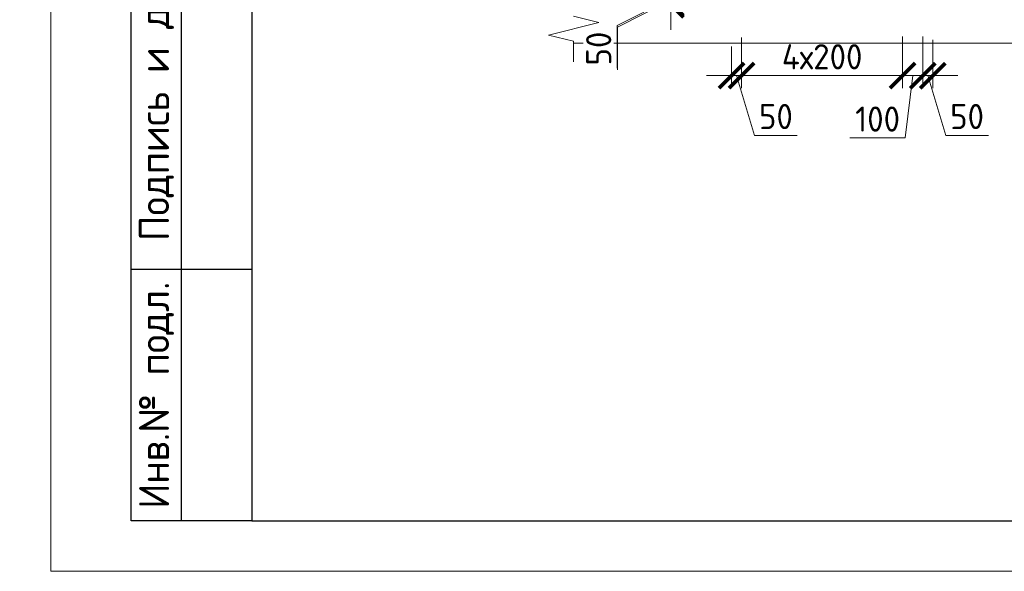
# Model space of a CAD drawing. Header units: millimetres. Extents: x 369815 to 1481759, y -423071 to -27917.
# Tile 182 of 256: x 632550 to 642338, y -397167 to -391687. Entities that reach past the tile are written whole.
import ezdxf
from ezdxf.enums import TextEntityAlignment as Align

# ---------------------------------------------------------------- set-up
doc = ezdxf.new("R2010")
doc.units = ezdxf.units.MM
for name, color, linetype, lineweight in [('AF_Stena', 90, 'Continuous', 18), ('KR_Fundament', 253, 'Continuous', 18), ('размер', 1, 'Continuous', 25), ('РАЗМЕРЫ', 1, 'Continuous', 9), ('Текст', 7, 'Continuous', 25), ('ТОНКИЕ', 7, 'Continuous', 9)]:
    doc.layers.add(name, color=color, linetype=linetype, lineweight=lineweight)
doc.layers.add('ТОЛСТЫЕ_ОСНОВНЫЕ', color=6, linetype='Continuous')
doc.styles.add('GOST-2.304_Type-B', font='GOST_Common.ttf')
doc.styles.add('style1', font='GOST_Common.ttf', dxfattribs={"height": 500})
doc.styles.add('ГОСТ', font='GOST_Common.ttf')
doc.dimstyles.new('мой 25', dxfattribs={"dimscale": 100, "dimtxt": 2.5, "dimasz": 2.5, "dimexe": 1.25, "dimexo": 0.625, "dimtad": 1, "dimdec": 0, "dimlfac": 0.5, "dimtxsty": 'GOST-2.304_Type-B', "dimblk": 'ARCHTICK', "dimcen": 2.5, "dimdle": 1.25, "dimaunit": 1, "dimadec": 1, "dimazin": 2, "dimtfac": 1, "dimtdec": 0, "dimtmove": 1, "dimatfit": 3, "dimfxl": 6, "dimfxlon": 1, "dimtfill": 1, "dimlwd": -1, "dimlwe": -1, "dimarcsym": 0})

# ---------------------------------------------------------------- blocks, each defined once
blk = doc.blocks.new('штамп кж1.1')
at = {"layer": 'Текст', "color": 7, "attachment_point": 1, "style": 'ГОСТ'}
for s, width, heights, insert, char_height in [('\\pi594.35517;{\\fTimes New Roman|b0|i0|c204|p18;\\C256;Строительство жилого комплекса со  встроенными помещениями \\P\\pi1441.86779;общественного-делового, коммерческого назначения и \\P\\pi41.3631;поликлиническим учреждением по адресу: г. Чита, ул. 1-я Коллективная}', 11543.072, [0], (411117.5, -81801.3), 250), ('\\pi389.01406;{\\fTimes New Roman|b0|i0|c204|p18;\\C256;«Жилой дом со встроенными помещениями \\P\\pi641.91601;общественно-делового и коммерческого \\P\\pi302.06381;назначения на первом этаже здания», поз. 3.1\\P}', 7000, [1500], (410843.9, -83330.8), 225)]:
    blk.add_mtext_dynamic_manual_height_columns(s, width=width, gutter_width=12.5, heights=heights, dxfattribs=dict(at, insert=insert, char_height=char_height))
blk = doc.blocks.new('*U78')
at = {"layer": 'ТОЛСТЫЕ_ОСНОВНЫЕ'}
for p, q in [((8, 5), (8, 90)), ((13, 5), (13, 90)), ((8, 30), (20, 30)), ((20, 5), (8, 5))]:
    blk.add_line(p, q, dxfattribs=at)
at = {"layer": 'ТОЛСТЫЕ_ОСНОВНЫЕ', "color": 6}
blk.add_lwpolyline([(20, 5), (415, 5), (415, 292), (20, 292)], close=True, dxfattribs=at)
at = {"layer": 'ТОНКИЕ'}
blk.add_lwpolyline([(0, 0), (420, 0), (420, 297), (0, 297)], close=True, dxfattribs=at)
at = {"layer": 'Текст', "style": 'style1'}
for s, p in [('Подпись и дата', (10.5, 47.5)), ('Инв.№ подл.', (10.5, 17.5))]:
    blk.add_text(s, height=3, rotation=90, dxfattribs=at).set_placement(p, align=Align.MIDDLE)
blk = doc.blocks.new('_ArchTick')
at = {"color": 0, "linetype": 'ByBlock', "const_width": 0.15}
blk.add_lwpolyline([(-0.5, -0.5), (0.5, 0.5)], dxfattribs=at)
blk = doc.blocks.new('*D1803')
at = {"layer": 'DEFPOINTS', "color": 0, "transparency": 16777216}
for p in [(639727.1, -391800.8), (639627.1, -391890.3), (639627.1, -392243.3)]:
    blk.add_point(p, dxfattribs=at)
at = {"layer": 'РАЗМЕРЫ', "color": 0, "linetype": 'Continuous', "transparency": 16777216}
for p, q in [((639727.1, -391863.3), (639727.1, -392368.3)), ((639627.1, -391952.8), (639627.1, -392368.3)), ((639627.1, -392243.3), (639377.1, -392243.3)), ((639727.1, -392243.3), (639627.1, -392243.3)), ((639727.1, -392243.3), (639627.1, -392243.3)), ((639677.1, -392243.3), (639855.2, -392837)), ((639727.1, -392243.3), (639977.1, -392243.3)), ((639855.2, -392837), (640280.2, -392837))]:
    blk.add_line(p, q, dxfattribs=at)
at = {"layer": 'РАЗМЕРЫ', "color": 0, "transparency": 16777216, "xscale": 250, "yscale": 250, "zscale": 250}
blk.add_blockref('_ArchTick', (639627.1, -392243.3), dxfattribs=at)
at = {"layer": 'РАЗМЕРЫ', "color": 0, "transparency": 16777216, "xscale": 250, "yscale": 250, "zscale": 250, "rotation": 180}
blk.add_blockref('_ArchTick', (639727.1, -392243.3), dxfattribs=at)
at = {"layer": 'РАЗМЕРЫ', "color": 0, "transparency": 16777216, "insert": (640067.7, -392649.5), "char_height": 250, "attachment_point": 5, "style": 'GOST-2.304_Type-B', "bg_fill": 3, "box_fill_scale": 1.1, "bg_fill_color": 256, "bg_fill_true_color": 13158600, "bg_fill_transparency": 0}
blk.add_mtext('50', dxfattribs=at)
blk = doc.blocks.new('*D1804')
at = {"layer": 'DEFPOINTS', "color": 0, "transparency": 16777216}
for p in [(639727.1, -391800.8), (641327.1, -391790.8), (641327.1, -392243.3)]:
    blk.add_point(p, dxfattribs=at)
at = {"layer": 'РАЗМЕРЫ', "color": 0, "linetype": 'Continuous', "transparency": 16777216}
for p, q in [((639727.1, -391863.3), (639727.1, -392368.3)), ((641327.1, -391853.3), (641327.1, -392368.3)), ((639602.1, -392243.3), (641452.1, -392243.3))]:
    blk.add_line(p, q, dxfattribs=at)
at = {"layer": 'РАЗМЕРЫ', "color": 0, "transparency": 16777216, "xscale": 250, "yscale": 250, "zscale": 250, "rotation": 180}
blk.add_blockref('_ArchTick', (639727.1, -392243.3), dxfattribs=at)
at = {"layer": 'РАЗМЕРЫ', "color": 0, "transparency": 16777216, "xscale": 250, "yscale": 250, "zscale": 250}
blk.add_blockref('_ArchTick', (641327.1, -392243.3), dxfattribs=at)
at = {"layer": 'РАЗМЕРЫ', "color": 0, "transparency": 16777216, "insert": (640527.1, -392055.8), "char_height": 250, "attachment_point": 5, "style": 'GOST-2.304_Type-B', "bg_fill": 3, "box_fill_scale": 1.1, "bg_fill_color": 256, "bg_fill_true_color": 13158600, "bg_fill_transparency": 0}
blk.add_mtext('4х200', dxfattribs=at)
blk = doc.blocks.new('*D1805')
at = {"layer": 'DEFPOINTS', "color": 0, "transparency": 16777216}
for p in [(641327.1, -391790.8), (641527.1, -391790.8), (641527.1, -392243.3)]:
    blk.add_point(p, dxfattribs=at)
at = {"layer": 'РАЗМЕРЫ', "color": 0, "linetype": 'Continuous', "transparency": 16777216}
for p, q in [((641327.1, -391853.3), (641327.1, -392368.3)), ((641527.1, -391853.3), (641527.1, -392368.3)), ((641202.1, -392243.3), (641652.1, -392243.3)), ((641427.1, -392243.3), (641353.6, -392862.1)), ((641353.6, -392862.1), (640803.6, -392862.1))]:
    blk.add_line(p, q, dxfattribs=at)
at = {"layer": 'РАЗМЕРЫ', "color": 0, "transparency": 16777216, "xscale": 250, "yscale": 250, "zscale": 250, "rotation": 180}
blk.add_blockref('_ArchTick', (641327.1, -392243.3), dxfattribs=at)
at = {"layer": 'РАЗМЕРЫ', "color": 0, "transparency": 16777216, "xscale": 250, "yscale": 250, "zscale": 250}
blk.add_blockref('_ArchTick', (641527.1, -392243.3), dxfattribs=at)
at = {"layer": 'РАЗМЕРЫ', "color": 0, "transparency": 16777216, "insert": (641078.6, -392674.6), "char_height": 250, "attachment_point": 5, "style": 'GOST-2.304_Type-B', "bg_fill": 3, "box_fill_scale": 1.1, "bg_fill_color": 256, "bg_fill_true_color": 13158600, "bg_fill_transparency": 0}
blk.add_mtext('100', dxfattribs=at)
blk = doc.blocks.new('*D1675')
at = {"layer": 'DEFPOINTS', "color": 0, "transparency": 16777216}
for p in [(641527.1, -391790.8), (641627.1, -391825.3), (641627.1, -392243.3)]:
    blk.add_point(p, dxfattribs=at)
at = {"layer": 'РАЗМЕРЫ', "color": 0, "linetype": 'Continuous', "transparency": 16777216}
for p, q in [((641527.1, -391853.3), (641527.1, -392368.3)), ((641627.1, -391887.8), (641627.1, -392368.3)), ((641527.1, -392243.3), (641277.1, -392243.3)), ((641527.1, -392243.3), (641627.1, -392243.3)), ((641527.1, -392243.3), (641627.1, -392243.3)), ((641577.1, -392243.3), (641755.2, -392837)), ((641627.1, -392243.3), (641877.1, -392243.3)), ((641755.2, -392837), (642180.2, -392837))]:
    blk.add_line(p, q, dxfattribs=at)
at = {"layer": 'РАЗМЕРЫ', "color": 0, "transparency": 16777216, "xscale": 250, "yscale": 250, "zscale": 250}
blk.add_blockref('_ArchTick', (641527.1, -392243.3), dxfattribs=at)
at = {"layer": 'РАЗМЕРЫ', "color": 0, "transparency": 16777216, "xscale": 250, "yscale": 250, "zscale": 250, "rotation": 180}
blk.add_blockref('_ArchTick', (641627.1, -392243.3), dxfattribs=at)
at = {"layer": 'РАЗМЕРЫ', "color": 0, "transparency": 16777216, "insert": (641967.7, -392649.5), "char_height": 250, "attachment_point": 5, "style": 'GOST-2.304_Type-B', "bg_fill": 3, "box_fill_scale": 1.1, "bg_fill_color": 256, "bg_fill_true_color": 13158600, "bg_fill_transparency": 0}
blk.add_mtext('50', dxfattribs=at)
blk = doc.blocks.new('*D1677')
at = {"layer": 'DEFPOINTS', "color": 0, "transparency": 16777216}
for p in [(639022.4, -391422.2), (639627.1, -391422.2), (639627.1, -391522)]:
    blk.add_point(p, dxfattribs=at)
at = {"layer": 'РАЗМЕРЫ', "color": 0, "linetype": 'Continuous', "transparency": 16777216}
for p, q in [((639022.4, -391422.2), (639022.4, -391172.2)), ((639022.4, -391472.1), (638491.2, -391745.4)), ((639564.6, -391422.2), (638897.4, -391422.2)), ((639022.4, -391522), (639022.4, -391422.2)), ((639022.4, -391522), (639022.4, -391422.2)), ((639564.6, -391522), (638897.4, -391522)), ((639022.4, -391522), (639022.4, -391772)), ((638491.2, -391745.4), (638491.2, -392170.4))]:
    blk.add_line(p, q, dxfattribs=at)
at = {"layer": 'РАЗМЕРЫ', "color": 0, "transparency": 16777216, "xscale": 250, "yscale": 250, "zscale": 250}
for p, rotation in [((639022.4, -391422.2), 270), ((639022.4, -391522), 90)]:
    blk.add_blockref('_ArchTick', p, dxfattribs=dict(at, rotation=rotation))
at = {"layer": 'РАЗМЕРЫ', "color": 0, "transparency": 16777216, "insert": (638303.7, -391957.9), "char_height": 250, "attachment_point": 5, "rotation": 90, "style": 'GOST-2.304_Type-B', "bg_fill": 3, "box_fill_scale": 1.1, "bg_fill_color": 256, "bg_fill_true_color": 13158600, "bg_fill_transparency": 0}
blk.add_mtext('50', dxfattribs=at)
blk = doc.blocks.new('*D2415')
at = {"layer": 'DEFPOINTS', "color": 0, "transparency": 16777216}
for p in [(639024.6, -391438.7), (639629.3, -391438.7), (639629.3, -391538.6)]:
    blk.add_point(p, dxfattribs=at)
at = {"layer": 'РАЗМЕРЫ', "color": 0, "linetype": 'Continuous', "transparency": 16777216}
for p, q in [((639024.6, -391438.7), (639024.6, -391188.7)), ((639024.6, -391488.6), (638493.3, -391761.9)), ((639566.8, -391438.7), (638899.6, -391438.7)), ((639024.6, -391538.6), (639024.6, -391438.7)), ((639024.6, -391538.6), (639024.6, -391438.7)), ((639566.8, -391538.6), (638899.6, -391538.6)), ((639024.6, -391538.6), (639024.6, -391788.6)), ((638493.3, -391761.9), (638493.3, -392186.9))]:
    blk.add_line(p, q, dxfattribs=at)
at = {"layer": 'РАЗМЕРЫ', "color": 0, "transparency": 16777216, "xscale": 250, "yscale": 250, "zscale": 250}
for p, rotation in [((639024.6, -391438.7), 270), ((639024.6, -391538.6), 90)]:
    blk.add_blockref('_ArchTick', p, dxfattribs=dict(at, rotation=rotation))
at = {"layer": 'РАЗМЕРЫ', "color": 0, "transparency": 16777216, "insert": (638305.8, -391974.4), "char_height": 250, "attachment_point": 5, "rotation": 90, "style": 'GOST-2.304_Type-B', "bg_fill": 3, "box_fill_scale": 1.1, "bg_fill_color": 256, "bg_fill_true_color": 13158600, "bg_fill_transparency": 0}
blk.add_mtext('50', dxfattribs=at)
blk = doc.blocks.new('*D2414')
at = {"layer": 'DEFPOINTS', "color": 0, "transparency": 16777216}
for p in [(639024.6, -391438.7), (639629.3, -391438.7), (639629.3, -391538.6)]:
    blk.add_point(p, dxfattribs=at)
at = {"layer": 'РАЗМЕРЫ', "color": 0, "linetype": 'Continuous', "transparency": 16777216}
for p, q in [((639024.6, -391438.7), (639024.6, -391188.7)), ((639024.6, -391488.6), (638493.3, -391761.9)), ((639566.8, -391438.7), (638899.6, -391438.7)), ((639024.6, -391538.6), (639024.6, -391438.7)), ((639024.6, -391538.6), (639024.6, -391438.7)), ((639566.8, -391538.6), (638899.6, -391538.6)), ((639024.6, -391538.6), (639024.6, -391788.6)), ((638493.3, -391761.9), (638493.3, -392186.9))]:
    blk.add_line(p, q, dxfattribs=at)
at = {"layer": 'РАЗМЕРЫ', "color": 0, "transparency": 16777216, "xscale": 250, "yscale": 250, "zscale": 250}
for p, rotation in [((639024.6, -391438.7), 270), ((639024.6, -391538.6), 90)]:
    blk.add_blockref('_ArchTick', p, dxfattribs=dict(at, rotation=rotation))
at = {"layer": 'РАЗМЕРЫ', "color": 0, "transparency": 16777216, "insert": (638305.8, -391974.4), "char_height": 250, "attachment_point": 5, "rotation": 90, "style": 'GOST-2.304_Type-B', "bg_fill": 3, "box_fill_scale": 1.1, "bg_fill_color": 256, "bg_fill_true_color": 13158600, "bg_fill_transparency": 0}
blk.add_mtext('50', dxfattribs=at)

msp = doc.modelspace()

# ---------------------------------------------------------------- linework, layer by layer
at = {"layer": 'AF_Stena', "lineweight": 20, "elevation": 3100}
for points in [[(638056.3, -391652), (638306.3, -391714.5)], [(638306.3, -391714.5), (637806.3, -391839.5)], [(637806.3, -391839.5), (638056.3, -391902)], [(638056.3, -391902), (638056.3, -391957)], [(638056.3, -391957), (638056.3, -392107)]]:
    msp.add_lwpolyline(points, dxfattribs=at)

# ---------------------------------------------------------------- block references
at = {"xscale": 100, "yscale": 100, "zscale": 100}
msp.add_blockref('*U78', (632858.9, -397167.1, 3100), dxfattribs=at)
at = {"layer": 'размер'}
for p in [(116435.2, -310331.9, 3100), (161542.1, -310331.9, 3100), (206588.2, -310331.9, 3100)]:
    msp.add_blockref('штамп кж1.1', p, dxfattribs=at)

# ---------------------------------------------------------------- texts
at = {"layer": 'Текст', "color": 7, "char_height": 250, "attachment_point": 1, "style": 'ГОСТ'}
for s, insert in [('\\pi3500;\\P\\pi1484.09091;{\\C0;План пилонов} 15-го этажа{\\H1.83333x; }', (483420.8, -394966.1, 3100)), ('\\pi3500;{\\C256;\\P\\pi2334.09091;Пилон П1 (15 ЭТ)}', (527293.5, -394966.1, 3100)), ('\\pi3500;{\\C256;\\P\\pi2309.09091;Пилон П2 (15 ЭТ)}', (572400.4, -394966.1, 3100)), ('\\pi3500;{\\C256;\\P\\pi2296.59091;Пилон П4 (15 ЭТ)}', (617446.5, -394966.1, 3100))]:
    msp.add_mtext_dynamic_manual_height_columns(s, width=7000, gutter_width=12.5, heights=[1500], dxfattribs=dict(at, insert=insert))

# ---------------------------------------------------------------- next in the draw order: dimensions: what is measured, and where the dimension line sits
at = {"layer": 'РАЗМЕРЫ', "color": 146, "true_color": 0x006272}
dim = msp.add_linear_dim(base=(639627.1, -392243.3, 3100), p1=(639727.1, -391800.8, 3100), p2=(639627.1, -391890.3, 3100), dimstyle='мой 25', dxfattribs=at)
dim.commit()
dim.dimension.update_dxf_attribs({"geometry": '*D1803', "text_midpoint": (639917.7, -392649.5, 3100)})

# ---------------------------------------------------------------- next in the draw order: dimensions: what is measured, and where the dimension line sits
dim = msp.add_linear_dim(base=(641327.1, -392243.3, 3100), p1=(639727.1, -391800.8, 3100), p2=(641327.1, -391790.8, 3100), text='4х200', dimstyle='мой 25', override={"dimlfac": 0.25}, dxfattribs=at)
dim.commit()
dim.dimension.update_dxf_attribs({"geometry": '*D1804', "text_midpoint": (640527.1, -392055.8, 3100)})

# ---------------------------------------------------------------- next in the draw order: dimensions: what is measured, and where the dimension line sits
dim = msp.add_linear_dim(base=(641527.1, -392243.3, 3100), p1=(641327.1, -391790.8, 3100), p2=(641527.1, -391790.8, 3100), dimstyle='мой 25', dxfattribs=at)
dim.commit()
dim.dimension.update_dxf_attribs({"geometry": '*D1805', "text_midpoint": (641291.1, -392862.1, 3100), "dimtype": 160})

# ---------------------------------------------------------------- next in the draw order: dimensions: what is measured, and where the dimension line sits
dim = msp.add_linear_dim(base=(641627.1, -392243.3, 3100), p1=(641527.1, -391790.8, 3100), p2=(641627.1, -391825.3, 3100), dimstyle='мой 25', dxfattribs=at)
dim.commit()
dim.dimension.update_dxf_attribs({"geometry": '*D1675', "text_midpoint": (641817.7, -392649.5, 3100)})

# ---------------------------------------------------------------- next in the draw order: linework, layer by layer
at = {"layer": 'KR_Fundament', "lineweight": 9}
msp.add_line((638056.3, -391922, 3100), (643189.4, -391922, 3100), dxfattribs=at)

# ---------------------------------------------------------------- next in the draw order: dimensions: what is measured, and where the dimension line sits
at = {"layer": 'РАЗМЕРЫ', "color": 146, "true_color": 0x006272}
dim = msp.add_linear_dim(base=(639022.4, -391422.2, 3100), p1=(639627.1, -391522, 3100), p2=(639627.1, -391422.2, 3100), angle=90, dimstyle='мой 25', dxfattribs=at)
dim.commit()
dim.dimension.update_dxf_attribs({"geometry": '*D1677', "text_midpoint": (638491.2, -391807.9, 3100), "dimtype": 160})

# ---------------------------------------------------------------- next in the draw order: block references
at = {"layer": 'размер'}
msp.add_blockref('штамп кж1.1', (72562.5, -310331.9, 3100), dxfattribs=at)

# ---------------------------------------------------------------- next in the draw order: dimensions: what is measured, and where the dimension line sits
at = {"layer": 'РАЗМЕРЫ', "color": 146, "true_color": 0x006272}
dim = msp.add_linear_dim(base=(639024.6, -391438.7, 3100), p1=(639629.3, -391538.6, 3100), p2=(639629.3, -391438.7, 3100), angle=90, dimstyle='мой 25', dxfattribs=at)
dim.commit()
dim.dimension.update_dxf_attribs({"geometry": '*D2415', "text_midpoint": (638493.3, -391824.4, 3100), "dimtype": 160})

# ---------------------------------------------------------------- next in the draw order: dimensions: what is measured, and where the dimension line sits
dim = msp.add_linear_dim(base=(639024.6, -391438.7, 3100), p1=(639629.3, -391538.6, 3100), p2=(639629.3, -391438.7, 3100), angle=90, dimstyle='мой 25', dxfattribs=at)
dim.commit()
dim.dimension.update_dxf_attribs({"geometry": '*D2414', "text_midpoint": (638493.3, -391824.4, 3100), "dimtype": 160})

doc.saveas('drawing.dxf')
